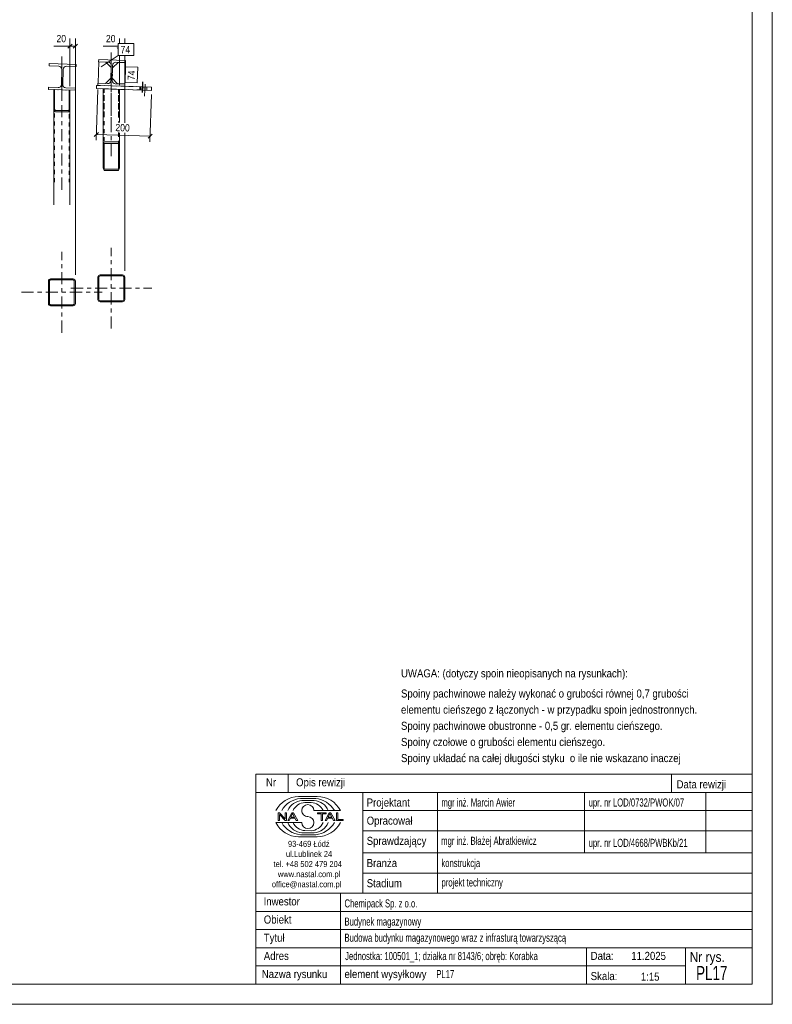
# Model space of a CAD drawing. Header units: millimetres. Extents: x 0 to 914, y 0 to 420.
# Tile 9 of 10: x 728 to 914, y 0 to 244. Entities that reach past the tile are written whole.
import ezdxf

# ---------------------------------------------------------------- set-up
doc = ezdxf.new("R2010")
doc.units = ezdxf.units.MM
for name, pattern in [('XKITLINE00', [0]), ('XKITLINE01', [4, 1, -1, 1, -1]), ('XKITLINE03', [6, 3, -1, 1, -1])]:
    doc.linetypes.add(name, pattern=pattern)
for name, color, linetype, lineweight in [('Arkusz rysunku', 3, 'Continuous', 0), ('Element', 2, 'Continuous', 0), ('Inny typ obiektu', 7, 'Continuous', 0), ('Wymiar', 4, 'Continuous', 0), ('Znak elementu', 2, 'Continuous', 0), ('Śruba', 3, 'Continuous', 0)]:
    doc.layers.add(name, color=color, linetype=linetype, lineweight=lineweight)
doc.styles.add('ARIAL', font='ARIAL.TTF')

msp = doc.modelspace()

# ---------------------------------------------------------------- linework, layer by layer
at = {"layer": 'Arkusz rysunku', "linetype": 'XKITLINE00', "lineweight": 0}
for p, q in [((914, 0), (914, 420)), ((909, 5), (909, 415)), ((5, 5), (909, 5)), ((0, 0), (914, 0))]:
    msp.add_line(p, q, dxfattribs=at)
at = {"layer": 'Element', "linetype": 'XKITLINE03', "lineweight": 0}
for p, q in [((737.97, 224.64), (737.97, 234.8)), ((737.97, 234.8), (737.97, 200.86)), ((750.22, 210.1), (750.22, 235.8)), ((750.22, 235.8), (750.22, 217.4)), ((738.07, 229.75), (738.07, 229.75)), ((750.32, 230.75), (750.32, 230.75)), ((737.97, 166.39), (737.97, 186.39)), ((750.22, 167.39), (750.22, 187.39)), ((727.97, 176.39), (747.97, 176.39)), ((740.22, 177.39), (760.22, 177.39))]:
    msp.add_line(p, q, dxfattribs=at)
at = {"layer": 'Element', "linetype": 'XKITLINE00', "lineweight": 0}
for p, q in [((734.82, 232.52), (734.84, 233.05)), ((734.82, 232.52), (734.84, 233.05)), ((737.19, 232.44), (734.82, 232.52)), ((737.19, 232.44), (734.82, 232.52)), ((734.84, 233.05), (741.5, 232.84)), ((734.84, 233.05), (741.5, 232.84)), ((737.19, 232.44), (737.49, 232.37)), ((737.19, 232.44), (737.49, 232.37)), ((737.91, 231.92), (737.96, 231.62)), ((737.91, 231.92), (737.96, 231.62)), ((738.3, 231.61), (738.37, 231.91)), ((738.3, 231.61), (738.37, 231.91)), ((738.81, 232.33), (739.12, 232.38)), ((738.81, 232.33), (739.12, 232.38)), ((741.49, 232.31), (739.12, 232.38)), ((741.49, 232.31), (739.12, 232.38)), ((741.5, 232.84), (741.49, 232.31)), ((741.5, 232.84), (741.49, 232.31)), ((747.1, 233.48), (746.94, 228.22)), ((747.07, 233.52), (747.09, 234.05)), ((747.07, 233.52), (747.09, 234.05)), ((749.44, 233.44), (747.07, 233.52)), ((749.44, 233.44), (747.07, 233.52)), ((747.09, 234.05), (753.75, 233.84)), ((747.09, 234.05), (753.75, 233.84)), ((747.1, 233.48), (748.9, 233.43)), ((748.9, 233.43), (750.19, 232.05)), ((749.44, 233.44), (749.74, 233.37)), ((749.44, 233.44), (749.74, 233.37)), ((750.09, 228.89), (750.21, 232.62)), ((750.09, 228.89), (750.21, 232.62)), ((750.16, 232.92), (750.21, 232.62)), ((750.16, 232.92), (750.21, 232.62)), ((750.43, 228.87), (750.54, 232.61)), ((750.43, 228.87), (750.54, 232.61)), ((750.53, 232.04), (751.9, 233.33)), ((750.54, 232.61), (750.62, 232.91)), ((750.54, 232.61), (750.62, 232.91)), ((751.06, 233.33), (751.37, 233.38)), ((751.06, 233.33), (751.37, 233.38)), ((753.73, 233.31), (751.37, 233.38)), ((753.73, 233.31), (751.37, 233.38)), ((751.9, 233.33), (753.7, 233.27)), ((753.7, 233.27), (753.53, 228.01)), ((753.75, 233.84), (753.73, 233.31)), ((753.75, 233.84), (753.73, 233.31)), ((737.85, 227.89), (737.96, 231.62)), ((737.85, 227.89), (737.96, 231.62)), ((738.18, 227.87), (738.3, 231.61)), ((738.18, 227.87), (738.3, 231.61)), ((750.11, 229.45), (748.74, 228.16)), ((751.74, 228.07), (750.44, 229.44)), ((734.64, 226.65), (734.66, 227.19)), ((734.64, 226.65), (734.66, 227.19)), ((734.66, 227.19), (737.02, 227.11)), ((734.66, 227.19), (737.02, 227.11)), ((737.33, 227.16), (737.02, 227.11)), ((737.33, 227.16), (737.02, 227.11)), ((737.85, 227.89), (737.78, 227.58)), ((737.85, 227.89), (737.78, 227.58)), ((738.23, 227.57), (738.18, 227.87)), ((738.23, 227.57), (738.18, 227.87)), ((738.95, 227.05), (738.65, 227.12)), ((738.95, 227.05), (738.65, 227.12)), ((738.95, 227.05), (741.32, 226.98)), ((738.95, 227.05), (741.32, 226.98)), ((741.32, 226.98), (741.3, 226.44)), ((741.32, 226.98), (741.3, 226.44)), ((746.55, 227.66), (746.53, 226.86)), ((760.19, 226.43), (746.53, 226.86)), ((746.89, 227.65), (746.55, 227.66)), ((746.89, 227.65), (746.9, 228.19)), ((746.89, 227.65), (746.9, 228.19)), ((753.55, 227.44), (746.89, 227.65)), ((753.55, 227.44), (746.89, 227.65)), ((746.9, 228.19), (749.27, 228.11)), ((746.9, 228.19), (749.27, 228.11)), ((746.94, 228.22), (748.74, 228.16)), ((749.58, 228.16), (749.27, 228.11)), ((749.58, 228.16), (749.27, 228.11)), ((750.09, 228.89), (750.02, 228.58)), ((750.09, 228.89), (750.02, 228.58)), ((750.48, 228.57), (750.43, 228.87)), ((750.48, 228.57), (750.43, 228.87)), ((751.2, 228.05), (750.9, 228.12)), ((751.2, 228.05), (750.9, 228.12)), ((751.2, 228.05), (753.57, 227.98)), ((751.2, 228.05), (753.57, 227.98)), ((753.53, 228.01), (751.74, 228.07)), ((753.57, 227.98), (753.55, 227.44)), ((753.57, 227.98), (753.55, 227.44)), ((760.21, 227.23), (753.55, 227.44)), ((757.55, 227.32), (757.52, 226.52)), ((760.21, 227.23), (760.19, 226.43)), ((741.3, 226.44), (734.64, 226.65)), ((741.3, 226.44), (734.64, 226.65)), ((735.97, 226.61), (736.17, 226.6)), ((735.97, 221.8), (735.97, 226.61)), ((735.97, 226.61), (736.17, 226.6)), ((735.97, 221.8), (735.97, 226.61)), ((736.17, 226.6), (736.17, 221.8)), ((736.17, 221.8), (736.17, 226.6)), ((739.97, 226.48), (739.77, 226.49)), ((739.77, 226.49), (739.77, 221.8)), ((739.97, 226.48), (739.77, 226.49)), ((739.77, 226.49), (739.77, 221.8)), ((739.97, 221.8), (739.97, 226.48)), ((739.97, 221.8), (739.97, 226.48)), ((748.22, 226.81), (748.22, 207.27)), ((752.22, 226.68), (752.22, 218.46)), ((735.97, 221.81), (735.97, 198.03)), ((735.97, 221.8), (736, 221.53)), ((735.97, 221.8), (736, 221.53)), ((736.19, 221.67), (736.17, 221.8)), ((736.19, 221.67), (736.17, 221.8)), ((736.23, 221.55), (736.19, 221.67)), ((736.23, 221.55), (736.19, 221.67)), ((736.22, 221.15), (736.37, 221.1)), ((736.22, 221.15), (736.37, 221.1)), ((736.3, 221.48), (736.23, 221.55)), ((736.3, 221.48), (736.23, 221.55)), ((736.37, 221.45), (736.3, 221.48)), ((736.37, 221.45), (736.3, 221.48)), ((736.37, 221.45), (739.57, 221.45)), ((736.37, 221.45), (739.57, 221.45)), ((736.37, 221.1), (739.57, 221.1)), ((736.37, 221.1), (739.57, 221.1)), ((739.65, 221.48), (739.57, 221.45)), ((739.65, 221.48), (739.57, 221.45)), ((739.57, 221.1), (739.73, 221.15)), ((739.57, 221.1), (739.73, 221.15)), ((739.72, 221.55), (739.65, 221.48)), ((739.72, 221.55), (739.65, 221.48)), ((739.76, 221.67), (739.72, 221.55)), ((739.76, 221.67), (739.72, 221.55)), ((739.77, 221.8), (739.76, 221.67)), ((739.77, 221.8), (739.76, 221.67)), ((739.94, 221.53), (739.97, 221.8)), ((739.94, 221.53), (739.97, 221.8)), ((739.97, 221.8), (739.97, 198.03)), ((752.22, 215.94), (752.22, 207.27)), ((748.25, 213.2), (748.22, 212.93)), ((748.25, 213.2), (748.22, 212.93)), ((748.22, 207.27), (748.22, 212.93)), ((748.42, 212.93), (748.44, 213.07)), ((748.42, 212.93), (748.44, 213.07)), ((748.42, 212.93), (748.42, 207.27)), ((748.42, 207.27), (748.42, 212.93)), ((748.44, 213.07), (748.48, 213.18)), ((748.44, 213.07), (748.48, 213.18)), ((748.62, 213.64), (748.47, 213.59)), ((748.62, 213.64), (748.47, 213.59)), ((748.48, 213.18), (748.55, 213.26)), ((748.48, 213.18), (748.55, 213.26)), ((748.55, 213.26), (748.62, 213.29)), ((748.55, 213.26), (748.62, 213.29)), ((748.62, 213.64), (751.82, 213.64)), ((748.62, 213.64), (751.82, 213.64)), ((748.62, 213.29), (751.82, 213.29)), ((748.62, 213.29), (751.82, 213.29)), ((751.97, 213.59), (751.82, 213.64)), ((751.97, 213.59), (751.82, 213.64)), ((751.82, 213.29), (751.9, 213.26)), ((751.82, 213.29), (751.9, 213.26)), ((751.9, 213.26), (751.96, 213.18)), ((751.9, 213.26), (751.96, 213.18)), ((751.96, 213.18), (752.01, 213.07)), ((751.96, 213.18), (752.01, 213.07)), ((752.01, 213.07), (752.02, 212.93)), ((752.01, 213.07), (752.02, 212.93)), ((752.02, 212.93), (752.02, 207.27)), ((752.02, 207.27), (752.02, 212.93)), ((752.22, 212.93), (752.19, 213.2)), ((752.22, 212.93), (752.19, 213.2)), ((752.22, 207.27), (752.22, 212.93)), ((748.22, 207.27), (748.25, 207)), ((748.22, 207.27), (748.25, 207)), ((748.44, 207.13), (748.42, 207.27)), ((748.44, 207.13), (748.42, 207.27)), ((748.48, 207.02), (748.44, 207.13)), ((748.48, 207.02), (748.44, 207.13)), ((748.47, 206.61), (748.62, 206.56)), ((748.47, 206.61), (748.62, 206.56)), ((748.55, 206.94), (748.48, 207.02)), ((748.55, 206.94), (748.48, 207.02)), ((748.62, 206.91), (748.55, 206.94)), ((748.62, 206.91), (748.55, 206.94)), ((748.62, 206.91), (751.82, 206.91)), ((748.62, 206.91), (751.82, 206.91)), ((748.62, 206.56), (751.82, 206.56)), ((748.62, 206.56), (751.82, 206.56)), ((751.9, 206.94), (751.82, 206.91)), ((751.9, 206.94), (751.82, 206.91)), ((751.82, 206.56), (751.97, 206.61)), ((751.82, 206.56), (751.97, 206.61)), ((751.96, 207.02), (751.9, 206.94)), ((751.96, 207.02), (751.9, 206.94)), ((752.01, 207.13), (751.96, 207.02)), ((752.01, 207.13), (751.96, 207.02)), ((752.02, 207.27), (752.01, 207.13)), ((752.02, 207.27), (752.01, 207.13)), ((752.19, 207), (752.22, 207.27)), ((752.19, 207), (752.22, 207.27)), ((747.42, 180.72), (747.22, 180.68)), ((747.42, 180.72), (747.22, 180.68)), ((747.42, 180.72), (753.02, 180.72)), ((747.42, 180.72), (753.02, 180.72)), ((753.23, 180.68), (753.02, 180.72)), ((753.23, 180.68), (753.02, 180.72)), ((734.68, 179.39), (734.64, 179.19)), ((734.68, 179.39), (734.64, 179.19)), ((734.64, 173.59), (734.64, 179.19)), ((734.64, 173.59), (734.64, 179.19)), ((734.91, 179.19), (734.93, 179.29)), ((734.91, 179.19), (734.93, 179.29)), ((734.91, 173.59), (734.91, 179.19)), ((734.91, 173.59), (734.91, 179.19)), ((734.93, 179.29), (734.98, 179.37)), ((734.93, 179.29), (734.98, 179.37)), ((735.17, 179.72), (734.97, 179.68)), ((735.17, 179.72), (734.97, 179.68)), ((734.98, 179.37), (735.07, 179.43)), ((734.98, 179.37), (735.07, 179.43)), ((735.07, 179.43), (735.17, 179.45)), ((735.07, 179.43), (735.17, 179.45)), ((735.17, 179.72), (740.77, 179.72)), ((735.17, 179.72), (740.77, 179.72)), ((735.17, 179.45), (740.77, 179.45)), ((735.17, 179.45), (740.77, 179.45)), ((740.98, 179.68), (740.77, 179.72)), ((740.98, 179.68), (740.77, 179.72)), ((740.77, 179.45), (740.88, 179.43)), ((740.77, 179.45), (740.88, 179.43)), ((740.88, 179.43), (740.96, 179.37)), ((740.88, 179.43), (740.96, 179.37)), ((740.96, 179.37), (741.02, 179.29)), ((740.96, 179.37), (741.02, 179.29)), ((741.02, 179.29), (741.04, 179.19)), ((741.02, 179.29), (741.04, 179.19)), ((741.04, 173.59), (741.04, 179.19)), ((741.04, 173.59), (741.04, 179.19)), ((741.31, 179.19), (741.27, 179.39)), ((741.31, 179.19), (741.27, 179.39)), ((741.31, 173.59), (741.31, 179.19)), ((741.31, 173.59), (741.31, 179.19)), ((746.93, 180.39), (746.89, 180.19)), ((746.93, 180.39), (746.89, 180.19)), ((746.89, 174.59), (746.89, 180.19)), ((746.89, 174.59), (746.89, 180.19)), ((747.15, 180.19), (747.18, 180.29)), ((747.15, 180.19), (747.18, 180.29)), ((747.15, 174.59), (747.15, 180.19)), ((747.15, 174.59), (747.15, 180.19)), ((747.18, 180.29), (747.23, 180.37)), ((747.18, 180.29), (747.23, 180.37)), ((747.23, 180.37), (747.32, 180.43)), ((747.23, 180.37), (747.32, 180.43)), ((747.32, 180.43), (747.42, 180.45)), ((747.32, 180.43), (747.42, 180.45)), ((747.42, 180.45), (753.02, 180.45)), ((747.42, 180.45), (753.02, 180.45)), ((753.02, 180.45), (753.12, 180.43)), ((753.02, 180.45), (753.12, 180.43)), ((753.12, 180.43), (753.21, 180.37)), ((753.12, 180.43), (753.21, 180.37)), ((753.21, 180.37), (753.27, 180.29)), ((753.21, 180.37), (753.27, 180.29)), ((753.27, 180.29), (753.29, 180.19)), ((753.27, 180.29), (753.29, 180.19)), ((753.29, 174.59), (753.29, 180.19)), ((753.29, 174.59), (753.29, 180.19)), ((753.55, 180.19), (753.51, 180.39)), ((753.55, 180.19), (753.51, 180.39)), ((753.55, 174.59), (753.55, 180.19)), ((753.55, 174.59), (753.55, 180.19)), ((734.64, 173.59), (734.68, 173.38)), ((734.64, 173.59), (734.68, 173.38)), ((734.93, 173.48), (734.91, 173.59)), ((734.93, 173.48), (734.91, 173.59)), ((734.98, 173.4), (734.93, 173.48)), ((734.98, 173.4), (734.93, 173.48)), ((735.07, 173.34), (734.98, 173.4)), ((735.07, 173.34), (734.98, 173.4)), ((735.17, 173.32), (735.07, 173.34)), ((735.17, 173.32), (735.07, 173.34)), ((735.17, 173.32), (740.77, 173.32)), ((735.17, 173.32), (740.77, 173.32)), ((740.88, 173.34), (740.77, 173.32)), ((740.88, 173.34), (740.77, 173.32)), ((740.96, 173.4), (740.88, 173.34)), ((740.96, 173.4), (740.88, 173.34)), ((741.02, 173.48), (740.96, 173.4)), ((741.02, 173.48), (740.96, 173.4)), ((741.04, 173.59), (741.02, 173.48)), ((741.04, 173.59), (741.02, 173.48)), ((741.27, 173.38), (741.31, 173.59)), ((741.27, 173.38), (741.31, 173.59)), ((746.89, 174.59), (746.93, 174.38)), ((746.89, 174.59), (746.93, 174.38)), ((747.18, 174.48), (747.15, 174.59)), ((747.18, 174.48), (747.15, 174.59)), ((747.23, 174.4), (747.18, 174.48)), ((747.23, 174.4), (747.18, 174.48)), ((747.22, 174.09), (747.42, 174.05)), ((747.22, 174.09), (747.42, 174.05)), ((747.32, 174.34), (747.23, 174.4)), ((747.32, 174.34), (747.23, 174.4)), ((747.42, 174.32), (747.32, 174.34)), ((747.42, 174.32), (747.32, 174.34)), ((747.42, 174.32), (753.02, 174.32)), ((747.42, 174.32), (753.02, 174.32)), ((747.42, 174.05), (753.02, 174.05)), ((747.42, 174.05), (753.02, 174.05)), ((753.12, 174.34), (753.02, 174.32)), ((753.12, 174.34), (753.02, 174.32)), ((753.02, 174.05), (753.23, 174.09)), ((753.02, 174.05), (753.23, 174.09)), ((753.21, 174.4), (753.12, 174.34)), ((753.21, 174.4), (753.12, 174.34)), ((753.27, 174.48), (753.21, 174.4)), ((753.27, 174.48), (753.21, 174.4)), ((753.29, 174.59), (753.27, 174.48)), ((753.29, 174.59), (753.27, 174.48)), ((753.51, 174.38), (753.55, 174.59)), ((753.51, 174.38), (753.55, 174.59)), ((734.97, 173.09), (735.17, 173.05)), ((734.97, 173.09), (735.17, 173.05)), ((735.17, 173.05), (740.77, 173.05)), ((735.17, 173.05), (740.77, 173.05)), ((740.77, 173.05), (740.98, 173.09)), ((740.77, 173.05), (740.98, 173.09))]:
    msp.add_line(p, q, dxfattribs=at)
at = {"layer": 'Element', "linetype": 'XKITLINE01', "lineweight": 0}
for p, q in [((750.19, 232.05), (750.11, 229.45)), ((750.44, 229.44), (750.53, 232.04)), ((746.53, 226.86), (757.52, 226.52)), ((757.55, 227.32), (746.89, 227.65)), ((735.97, 226.61), (739.97, 226.48)), ((735.97, 226.61), (735.97, 221.81)), ((736.17, 226.6), (739.94, 226.49)), ((736.17, 203.7), (736.17, 226.6)), ((739.77, 226.49), (739.77, 203.7)), ((739.97, 226.48), (739.97, 221.8)), ((748.22, 226.81), (752.22, 226.68)), ((748.22, 226.81), (752.22, 226.68)), ((748.22, 214.57), (748.22, 226.81)), ((748.42, 226.8), (748.42, 212.93)), ((748.42, 220.23), (748.42, 226.8)), ((752.02, 226.69), (752.02, 218.47)), ((752.02, 220.23), (752.02, 226.69)), ((752.22, 226.68), (752.22, 218.46)), ((752.02, 215.95), (752.02, 212.93)), ((752.22, 215.94), (752.22, 214.57))]:
    msp.add_line(p, q, dxfattribs=at)
at = {"layer": 'Element', "linetype": 'XKITLINE00', "lineweight": 0}
for centre, radius, start, end in [((737.16, 231.64), 0.8, 20.6923, 65.6923), ((737.16, 231.64), 0.8, 20.6923, 65.6923), ((739.1, 231.58), 0.8, 110.6923, 155.6923), ((739.1, 231.58), 0.8, 110.6923, 155.6923), ((749.41, 232.64), 0.8, 20.6923, 65.6923), ((749.41, 232.64), 0.8, 20.6923, 65.6923), ((751.34, 232.58), 0.8, 110.6923, 155.6923), ((751.34, 232.58), 0.8, 110.6923, 155.6923), ((737.05, 227.91), 0.8, 290.6923, 335.6923), ((737.05, 227.91), 0.8, 290.6923, 335.6923), ((738.98, 227.85), 0.8, 200.6923, 245.6923), ((738.98, 227.85), 0.8, 200.6923, 245.6923), ((749.29, 228.91), 0.8, 290.6923, 335.6923), ((749.29, 228.91), 0.8, 290.6923, 335.6923), ((751.23, 228.85), 0.8, 200.6923, 245.6923), ((751.23, 228.85), 0.8, 200.6923, 245.6923), ((736.65, 221.65), 0.658, 189.9249, 228.9862), ((736.65, 221.65), 0.658, 189.9249, 228.9862), ((739.29, 221.65), 0.658, 311.013, 350.0744), ((739.29, 221.65), 0.658, 311.013, 350.0744), ((748.9, 213.09), 0.658, 131.013, 170.0744), ((748.9, 213.09), 0.658, 131.013, 170.0744), ((751.54, 213.09), 0.658, 9.9249, 48.9862), ((751.54, 213.09), 0.658, 9.9249, 48.9862), ((748.9, 207.11), 0.658, 189.9249, 228.9862), ((748.9, 207.11), 0.658, 189.9249, 228.9862), ((751.54, 207.11), 0.658, 311.013, 350.0744), ((751.54, 207.11), 0.658, 311.013, 350.0744), ((747.42, 180.19), 0.533, 112.5, 157.5), ((747.42, 180.19), 0.533, 112.5, 157.5), ((753.02, 180.19), 0.533, 22.5, 67.5), ((753.02, 180.19), 0.533, 22.5, 67.5), ((735.17, 179.19), 0.533, 112.5, 157.5), ((735.17, 179.19), 0.533, 112.5, 157.5), ((740.77, 179.19), 0.533, 22.5, 67.5), ((740.77, 179.19), 0.533, 22.5, 67.5), ((735.17, 173.59), 0.533, 202.5, 247.5), ((735.17, 173.59), 0.533, 202.5, 247.5), ((740.77, 173.59), 0.533, 292.5, 337.5), ((740.77, 173.59), 0.533, 292.5, 337.5), ((747.42, 174.59), 0.533, 202.5, 247.5), ((747.42, 174.59), 0.533, 202.5, 247.5), ((753.02, 174.59), 0.533, 292.5, 337.5), ((753.02, 174.59), 0.533, 292.5, 337.5)]:
    msp.add_arc(centre, radius, start, end, dxfattribs=at)
at = {"layer": 'Inny typ obiektu', "linetype": 'XKITLINE00', "lineweight": 0}
for p, q in [((786, 57), (786, 52.5)), ((786, 57), (909, 57)), ((794, 57), (794, 52.5)), ((889, 57), (889, 52.5)), ((909, 57), (909, 52.5)), ((909, 52.5), (786, 52.5)), ((786, 5), (786, 52.5)), ((786, 52.5), (909, 52.5)), ((796.62, 51.49), (801.23, 51.5)), ((812.5, 52.5), (812.5, 27.5)), ((831, 27.5), (831, 52.5)), ((867.5, 52.5), (867.5, 37.5)), ((897.5, 52.5), (897.5, 37.5)), ((909, 52.5), (909, 5)), ((797.07, 50.99), (800.86, 51)), ((797.46, 50.49), (800.45, 50.49)), ((798.2, 49.98), (799.73, 49.99)), ((791.93, 47.44), (791.57, 47.44)), ((791.57, 47.44), (791.57, 45.56)), ((791.9, 47.04), (793.29, 45.56)), ((791.9, 45.56), (791.9, 47.04)), ((793.31, 45.96), (791.93, 47.44)), ((793.65, 47.44), (793.31, 47.44)), ((793.31, 47.44), (793.31, 45.96)), ((793.65, 45.56), (793.65, 47.44)), ((794.96, 47.44), (793.94, 45.56)), ((794.71, 46.33), (795.14, 47.24)), ((795.33, 47.44), (794.96, 47.44)), ((795.14, 47.24), (795.6, 46.33)), ((796.41, 45.56), (795.33, 47.44)), ((800.42, 47.99), (806.98, 47.99)), ((803.43, 47.44), (801.34, 47.44)), ((801.34, 47.44), (801.34, 47.22)), ((801.34, 47.22), (802.21, 47.22)), ((802.21, 47.22), (802.21, 45.56)), ((802.56, 45.56), (802.56, 47.22)), ((802.56, 47.22), (803.43, 47.22)), ((804.21, 47.44), (803.2, 45.56)), ((803.43, 47.22), (803.43, 47.44)), ((803.96, 46.33), (804.39, 47.24)), ((804.59, 47.44), (804.21, 47.44)), ((804.4, 47.24), (804.39, 47.24)), ((804.4, 47.24), (804.86, 46.33)), ((805.67, 45.56), (804.59, 47.44)), ((806.36, 47.44), (806.01, 47.44)), ((806.01, 47.44), (806.01, 45.56)), ((806.36, 45.78), (806.36, 47.44)), ((812.5, 48), (909, 48)), ((797.43, 45.01), (791, 45.01)), ((791.57, 45.56), (791.9, 45.56)), ((793.29, 45.56), (793.65, 45.56)), ((793.94, 45.56), (794.31, 45.56)), ((794.31, 45.56), (794.61, 46.13)), ((794.61, 46.13), (795.71, 46.13)), ((795.6, 46.33), (794.71, 46.33)), ((795.71, 46.13), (796.02, 45.56)), ((796.02, 45.56), (796.41, 45.56)), ((802.21, 45.56), (802.56, 45.56)), ((803.2, 45.56), (803.57, 45.56)), ((803.57, 45.56), (803.86, 46.13)), ((803.86, 46.13), (804.96, 46.13)), ((804.86, 46.33), (803.96, 46.33)), ((804.96, 46.13), (805.27, 45.56)), ((805.27, 45.56), (805.67, 45.56)), ((806.01, 45.56), (807.66, 45.56)), ((807.66, 45.78), (806.36, 45.78)), ((807.66, 45.56), (807.66, 45.78)), ((796.62, 41.51), (801.23, 41.5)), ((797.07, 42.01), (800.86, 42)), ((797.46, 42.51), (800.45, 42.51)), ((798.2, 43.02), (799.73, 43.01)), ((812.5, 43), (909, 43)), ((812.5, 37.5), (909, 37.5)), ((812.5, 32.5), (909, 32.5)), ((786, 27.5), (909, 27.5)), ((807, 5), (807, 27.5)), ((786, 23), (909, 23)), ((786, 18.5), (909, 18.5)), ((786, 14), (909, 14)), ((868, 5), (868, 14)), ((892.5, 5), (892.5, 14)), ((786, 9.5), (892.5, 9.5)), ((786, 5), (909, 5))]:
    msp.add_line(p, q, dxfattribs=at)
for centre, radius, start, end in [((796.72, 45.08), 6.42, 90.8317, 153.0136), ((801.25, 45.07), 6.43, 27.0191, 90.199), ((797.67, 45), 6.02, 95.7347, 150.2266), ((797.7, 46.42), 4.07, 93.3428, 157.3393), ((798.33, 46.6), 3.38, 92.229, 155.8008), ((798.92, 47.99), 1.49, 0.0741, 179.9259), ((799.59, 46.6), 3.39, 24.2351, 87.5913), ((800.22, 46.41), 4.08, 22.7023, 86.7527), ((800.24, 44.98), 6.04, 29.8256, 84.1252), ((798.92, 47.99), 1.49, 179.9259, 270), ((798.92, 45), 1.49, 0.0741, 90), ((796.72, 47.92), 6.42, 206.9864, 269.1683), ((797.67, 48), 6.02, 209.7734, 264.2653), ((797.7, 46.58), 4.07, 202.6607, 266.6572), ((798.33, 46.4), 3.38, 204.1992, 267.771), ((798.92, 45.01), 1.49, 180.0741, 359.9259), ((799.59, 46.4), 3.39, 272.4087, 335.7649), ((800.22, 46.59), 4.08, 273.2473, 337.2977), ((800.24, 48.02), 6.04, 275.8748, 330.1744), ((801.25, 47.93), 6.43, 269.801, 332.9809)]:
    msp.add_arc(centre, radius, start, end, dxfattribs=at)
at = {"layer": 'Wymiar', "linetype": 'XKITLINE00', "lineweight": 0}
for p, q in [((739.97, 227.48), (739.97, 239.25)), ((741.31, 180.72), (741.31, 239.25)), ((752.22, 238.04), (752.22, 239.25)), ((753.55, 238.04), (753.55, 239.25)), ((739.97, 237.39), (735.95, 237.39)), ((739.97, 237.39), (735.95, 237.39)), ((740.48, 237.89), (739.46, 236.88)), ((739.97, 237.39), (741.31, 237.39)), ((741.82, 237.89), (740.8, 236.88)), ((751.91, 237.39), (748.2, 237.39)), ((751.91, 237.39), (748.2, 237.39)), ((751.91, 237.08), (751.71, 236.88)), ((752.22, 227.68), (752.22, 235.04)), ((753.55, 218.42), (753.55, 235.04)), ((746.86, 226.65), (746.46, 214.08)), ((760.16, 225.43), (759.78, 213.66)), ((747.03, 216.01), (745.98, 215.03)), ((746.5, 215.52), (759.83, 215.1)), ((753.55, 181.72), (753.55, 215.9)), ((760.36, 215.59), (759.31, 214.61))]:
    msp.add_line(p, q, dxfattribs=at)
at = {"layer": 'Znak elementu', "linetype": 'XKITLINE00', "lineweight": 0}
for p, q in [((751.91, 238.04), (755.78, 238.04)), ((751.91, 235.04), (751.91, 238.04)), ((755.78, 235.04), (755.78, 238.04)), ((747.67, 232.29), (751.91, 235.04)), ((751.91, 235.04), (755.78, 235.04)), ((753.65, 228.41), (753.77, 232.27)), ((756.77, 232.18), (753.77, 232.27)), ((756.65, 228.31), (756.77, 232.18)), ((756.65, 228.31), (753.65, 228.41))]:
    msp.add_line(p, q, dxfattribs=at)
at = {"layer": 'Śruba', "linetype": 'XKITLINE00', "lineweight": 0}
for p, q in [((757.29, 227.33), (757.26, 226.53)), ((757.29, 227.33), (757.27, 226.53)), ((757.98, 228.57), (757.9, 225.91)), ((757.99, 228.57), (757.91, 225.91)), ((758.06, 226.5), (758.08, 227.3)), ((758.06, 226.5), (758.08, 227.3)), ((758.47, 224.99), (758.57, 227.98)), ((758.47, 224.99), (758.57, 227.98)), ((758.6, 227.28), (758.57, 226.48)), ((758.61, 227.28), (758.58, 226.48)), ((758.99, 226.47), (759.01, 227.27)), ((758.99, 226.47), (759.01, 227.27))]:
    msp.add_line(p, q, dxfattribs=at)

# ---------------------------------------------------------------- texts
at = {"layer": 'Inny typ obiektu', "style": 'ARIAL'}
for s, height, width, p in [('UWAGA: (dotyczy spoin nieopisanych na rysunkach):', 2, 0.85, (822, 81)), ('Spoiny pachwinowe należy wykonać o grubości równej 0,7 grubości', 2, 0.85, (822, 76)), ('elementu cieńszego z łączonych - w przypadku spoin jednostronnych.', 2, 0.85, (822, 72)), ('Spoiny pachwinowe obustronne - 0,5 gr. elementu cieńszego.', 2, 0.85, (822, 68)), ('Spoiny czołowe o grubości elementu cieńszego.', 2, 0.85, (822, 64)), ('Spoiny układać na całej długości styku  o ile nie wskazano inaczej', 2, 0.85, (822, 60)), ('Opis rewizji', 2, 0.85, (796, 54)), ('Nr', 2, 0.85, (788.54, 54)), ('Data rewizji', 2, 0.85, (890.28, 53.5)), ('mgr inż. Marcin Awier', 2, 0.68, (832, 49)), ('Projektant', 2, 0.85, (813.5, 49)), ('upr. nr LOD/0732/PWOK/07', 2, 0.68, (868.5, 49)), ('Opracował', 2, 0.85, (813.5, 44.5)), ('Sprawdzający', 2, 0.85, (813.5, 39.5)), ('mgr inż. Błażej Abratkiewicz', 2, 0.68, (831.94, 39.5)), ('93-469 Łódź', 1.5, 0.85, (794, 39)), ('upr. nr LOD/4668/PWBKb/21', 2, 0.68, (868.5, 39)), ('ul.Lublinek 24', 1.5, 0.85, (793.5, 36.5)), ('tel. +48 502 479 204', 1.5, 0.85, (790.41, 34)), ('Branża', 2, 0.85, (813.5, 34)), ('konstrukcja', 2, 0.68, (832, 34)), ('www.nastal.com.pl', 1.5, 0.85, (791.5, 31.5)), ('office@nastal.com.pl', 1.5, 0.85, (790, 29)), ('Stadium', 2, 0.85, (813.5, 29)), ('projekt techniczny', 2, 0.68, (832.04, 29.19)), ('Inwestor', 2, 0.85, (787.96, 24.5)), ('Chemipack Sp. z o.o.', 2, 0.68, (808, 24)), ('Obiekt', 2, 0.85, (788, 20)), ('Budynek magazynowy', 2, 0.68, (808, 19.5)), ('Tytuł', 2, 0.85, (788, 15.5)), ('Budowa budynku magazynowego wraz z infrasturą towarzyszącą', 2, 0.68, (808, 15.5)), ('Adres', 2, 0.85, (788, 11)), ('Jednostka: 100501_1; działka nr 8143/6; obręb: Korabka', 2, 0.68, (808.16, 10.96)), ('Data:', 2, 0.85, (869, 11)), ('11.2025', 2, 0.85, (879.06, 11)), ('Nr rys.', 2.5, 0.85, (893.5, 10.5)), ('Nazwa rysunku', 2, 0.85, (787.5, 6.5)), ('element wysyłkowy', 2, 0.85, (808, 6.5)), ('PL17', 2, 0.68, (830.75, 6.5)), ('Skala:', 2, 0.85, (869, 6)), ('1:15', 2, 0.85, (881.42, 5.85)), ('PL17', 3.5, 0.68, (895.11, 6))]:
    msp.add_text(s, height=height, dxfattribs=dict(at, width=width)).set_placement(p)
at = {"layer": 'Wymiar', "style": 'ARIAL', "width": 0.85}
for p in [(736.63, 238.35), (748.88, 238.35)]:
    msp.add_text('20', height=1.8, dxfattribs=at).set_placement(p)
msp.add_text('200', height=1.8, rotation=-1.8048, dxfattribs=at).set_placement((751.2, 216.33))
at = {"layer": 'Znak elementu', "style": 'ARIAL', "width": 0.85}
msp.add_text('74', height=1.8, dxfattribs=at).set_placement((752.51, 235.64))
msp.add_text('74', height=1.8, rotation=88.1897, dxfattribs=at).set_placement((756.06, 228.93))

doc.saveas('drawing.dxf')
